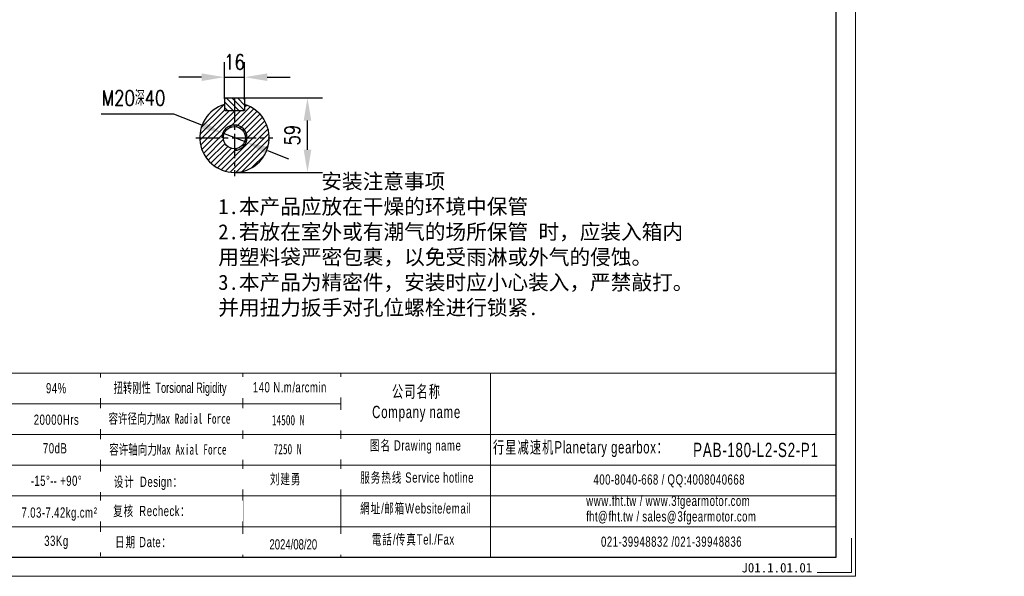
# Model space of a CAD drawing. Header units: millimetres. Extents: x 2079 to 3472, y 254 to 1156.
# Tile 6 of 7: x 2692 to 3472, y 254 to 695. Entities that reach past the tile are written whole.
import ezdxf

# ---------------------------------------------------------------- set-up
doc = ezdxf.new("R2010")
doc.units = ezdxf.units.MM
doc.linetypes.add('CENTER2', pattern=[28.575, 19.05, -3.175, 3.175, -3.175])
for name, color, linetype in [('1轮廓实线层', 7, 'Continuous'), ('2细线层', 4, 'Continuous'), ('3中心线层', 1, 'CENTER2'), ('5剖面线层', 2, 'Continuous'), ('6文字层', 3, 'Continuous'), ('7标注层', 4, 'Continuous')]:
    doc.layers.add(name, color=color, linetype=linetype)
doc.layers.add('SLD-0', color=7, linetype='Continuous', lineweight=18)
doc.layers.add('图框_外框线', color=7, linetype='Continuous', lineweight=18)
doc.styles.add('TH_GBDIM', font='romans.shx', dxfattribs={"width": 0.8, "bigfont": 'gbcbig.shx'})
doc.styles.add('标准', font='arial.ttf', dxfattribs={"width": 0.667})
doc.styles.add('样式 1', font='txt')
doc.dimstyles.new('TH_GBDIM', dxfattribs={"dimscale": 6, "dimtxt": 4.5, "dimasz": 3, "dimexe": 2, "dimexo": 0, "dimgap": 1.5, "dimtad": 1, "dimdec": 1, "dimdsep": 46, "dimtxsty": 'TH_GBDIM', "dimcen": 2.5, "dimclrd": 130, "dimclre": 130, "dimclrt": 3, "dimadec": 0, "dimazin": 0, "dimtfac": 0.714286, "dimtdec": 1, "dimtmove": 0, "dimatfit": 3, "dimfxl": 1, "dimtzin": 0, "dimlwd": -1, "dimlwe": -1, "dimarcsym": 0})

# ---------------------------------------------------------------- blocks, each defined once
blk = doc.blocks.new('*D12')
at = {"layer": '7标注层', "color": 130}
for p, q in [((2756.23, 620.63), (2813.56, 620.63)), ((2813.56, 620.63), (2835.79, 611.91)), ((2871.16, 598.03), (2852.55, 605.33)), ((2887.92, 591.45), (2904.67, 584.87))]:
    blk.add_line(p, q, dxfattribs=at)
for points in [[(2834.69, 609.12), (2836.89, 614.7), (2852.55, 605.33)], [(2889.01, 594.24), (2886.82, 588.66), (2871.16, 598.03)]]:
    blk.add_solid(points, dxfattribs=at)
at = {"layer": 'Defpoints', "color": 0}
for p in [(2852.55, 605.33), (2871.16, 598.03)]:
    blk.add_point(p, dxfattribs=at)
at = {"layer": '7标注层', "color": 3, "insert": (2781.9, 633.1), "char_height": 12, "attachment_point": 5, "style": 'TH_GBDIM'}
blk.add_mtext('{M20深40}{}{}', dxfattribs=at)
blk = doc.blocks.new('*D13')
at = {"layer": '7标注层', "color": 130}
for p, q in [((2853.85, 632.58), (2853.85, 661.6)), ((2869.85, 632.58), (2869.85, 661.6)), ((2835.85, 649.6), (2817.85, 649.6)), ((2853.85, 649.6), (2869.85, 649.6)), ((2887.85, 649.6), (2905.85, 649.6))]:
    blk.add_line(p, q, dxfattribs=at)
for points in [[(2835.85, 646.6), (2835.85, 652.6), (2853.85, 649.6)], [(2887.85, 652.6), (2887.85, 646.6), (2869.85, 649.6)]]:
    blk.add_solid(points, dxfattribs=at)
at = {"layer": 'Defpoints', "color": 0}
for p in [(2869.85, 649.6), (2853.85, 632.58), (2869.85, 632.58)]:
    blk.add_point(p, dxfattribs=at)
at = {"layer": '7标注层', "color": 3, "insert": (2861.85, 661.6), "char_height": 12, "attachment_point": 5, "style": 'TH_GBDIM'}
blk.add_mtext('16', dxfattribs=at)
blk = doc.blocks.new('*D14')
at = {"layer": '7标注层', "color": 130}
for p, q in [((2869.25, 633.18), (2931.68, 633.18)), ((2919.68, 592.18), (2919.68, 615.18)), ((2861.85, 574.18), (2931.68, 574.18))]:
    blk.add_line(p, q, dxfattribs=at)
for points in [[(2922.68, 615.18), (2916.68, 615.18), (2919.68, 633.18)], [(2916.68, 592.18), (2922.68, 592.18), (2919.68, 574.18)]]:
    blk.add_solid(points, dxfattribs=at)
at = {"layer": 'Defpoints', "color": 0}
for p in [(2869.25, 633.18), (2919.68, 633.18), (2861.85, 574.18)]:
    blk.add_point(p, dxfattribs=at)
at = {"layer": '7标注层', "color": 3, "insert": (2907.68, 603.68), "char_height": 12, "attachment_point": 5, "rotation": 90, "style": 'TH_GBDIM'}
blk.add_mtext('59', dxfattribs=at)

msp = doc.modelspace()

# ---------------------------------------------------------------- hatches: boundary and pattern name
at = {"layer": '5剖面线层'}
h = msp.add_hatch(dxfattribs=at)
h.set_pattern_fill('ANSI31', color=256, angle=90)
h.set_pattern_definition([(135, (582.8347, -2500.552), (-2.245064, -2.245064), [])])
h.paths.add_polyline_path([(2869.85, 632.58), (2869.25, 633.18), (2861.85, 633.18), (2861.85, 623.18), (2869.25, 623.18), (2869.85, 623.78)])
h.paths.add_polyline_path([(2861.85, 633.18), (2854.45, 633.18), (2853.85, 632.58), (2853.85, 623.78), (2854.45, 623.18), (2861.85, 623.18)])
h = msp.add_hatch(dxfattribs=at)
h.set_pattern_fill('ANSI31', color=256)
h.set_pattern_definition([(45, (582.8347, -2500.552), (-2.245064, 2.245064), [])])
h.paths.add_polyline_path([(2869.85, 627.99), (2869.85, 623.78), (2869.85, 623.18), (2869.25, 623.18), (2861.85, 623.18), (2861.85, 611.68, -0.414214), (2871.85, 601.68), (2889.35, 601.68, 0.330174)])
h.paths.add_polyline_path([(2889.35, 601.68), (2871.85, 601.68, -0.414214), (2861.85, 591.68), (2861.85, 574.18, 0.414214)])
h.paths.add_polyline_path([(2861.85, 591.68), (2861.85, 592.93, -0.414214), (2853.1, 601.68), (2834.35, 601.68, 0.414214), (2861.85, 574.18)])
h.paths.add_polyline_path([(2861.85, 623.18), (2854.45, 623.18), (2853.85, 623.18), (2853.85, 623.78), (2853.85, 627.99, 0.330174), (2834.35, 601.68), (2851.85, 601.68, -0.414214), (2861.85, 611.68)])
h.paths.add_polyline_path([(2861.85, 610.43), (2861.85, 611.68, 0.414214), (2851.85, 601.68), (2853.1, 601.68, -0.414214)], flags=17)
h.paths.add_polyline_path([(2861.85, 611.68), (2861.85, 610.43, -0.414214), (2870.6, 601.68), (2871.85, 601.68, 0.414214)], flags=17)
h.paths.add_polyline_path([(2871.85, 601.68), (2870.6, 601.68, -0.414214), (2861.85, 592.93), (2861.85, 591.68, 0.414214)], flags=17)

# ---------------------------------------------------------------- linework, layer by layer
at = {"layer": '1轮廓实线层'}
for p, q in [((2854.45, 633.18), (2853.85, 632.58)), ((2853.85, 632.58), (2853.85, 623.78)), ((2854.45, 633.18), (2869.25, 633.18)), ((2869.85, 632.58), (2869.25, 633.18)), ((2869.85, 632.58), (2869.85, 623.78)), ((2853.85, 623.78), (2854.45, 623.18)), ((2853.85, 623.18), (2853.85, 623.78)), ((2854.45, 623.18), (2853.85, 623.18)), ((2854.45, 623.18), (2869.25, 623.18)), ((2869.25, 623.18), (2869.85, 623.78)), ((2869.85, 623.18), (2869.25, 623.18)), ((2869.85, 623.78), (2869.85, 623.18))]:
    msp.add_line(p, q, dxfattribs=at)
msp.add_circle((2861.85, 601.68), 8.75, dxfattribs=at)
msp.add_arc((2861.85, 601.68), 27.5, 106.91239, 73.08761, dxfattribs=at)
at = {"layer": '2细线层'}
msp.add_arc((2861.85, 601.68), 10, 270, 180, dxfattribs=at)
at = {"layer": '3中心线层'}
for p, q in [((2861.85, 633.18), (2861.85, 571.18)), ((2831.35, 601.68), (2892.35, 601.68))]:
    msp.add_line(p, q, dxfattribs=at)
at = {"layer": '图框_外框线'}
for p, q in [((2191.55, 415.03), (3338.55, 415.03)), ((2868.35, 415.03), (2868.35, 269.34)), ((2946.11, 415.03), (2946.11, 269.34)), ((3064.54, 415.03), (3064.54, 269.34)), ((2301.47, 390.72), (2946.11, 390.72)), ((2191.55, 366.41), (3338.55, 366.41)), ((2301.47, 342.1), (3338.55, 342.1)), ((2301.47, 317.79), (3338.55, 317.79))]:
    msp.add_line(p, q, dxfattribs=at)
at = {"layer": '图框_外框线', "color": 3}
msp.add_lwpolyline([(2078.94, 254.16), (3353.73, 254.16), (3353.73, 1155.62), (2078.94, 1155.62)], close=True, dxfattribs=at)
at = {"layer": '图框_外框线', "color": 3, "lineweight": 25}
msp.add_lwpolyline([(2154.82, 269.34), (3338.55, 269.34), (3338.55, 1140.44), (2154.82, 1140.44)], close=True, dxfattribs=at)
at = {"layer": '图框_外框线', "color": 3}
msp.add_lwpolyline([(3350.69, 284.51), (3350.69, 257.2), (3323.38, 257.2)], dxfattribs=at)

# ---------------------------------------------------------------- texts
at = {"insert": (2848.98, 573.12), "char_height": 12, "width": 377.7801, "attachment_point": 1}
msp.add_mtext('{\\fFangSong_GB2312|b0|i0|c134|p2;          \\C3;安装注意事项\\P1.本产品应放在干燥的环境中保管\\P2.若放在室外或有潮气的场所保管 时，应装入箱内用塑料袋严密包裹，以免受雨淋或外气的侵蚀。\\P3.本产品为精密件，安装时应小心装入，严禁敲打。并用扭力扳手对孔位螺栓进行锁紧.}', dxfattribs=at)
at = {"layer": '6文字层', "insert": (3263.44, 264.72), "char_height": 7.5, "width": 43.3044, "attachment_point": 1, "style": '样式 1'}
msp.add_mtext('J01.1.01.01', dxfattribs=at)
at = {"layer": 'SLD-0', "color": 1, "attachment_point": 2, "style": '标准'}
for s, insert, char_height, width in [('{\\T1.1;94%}', (2720.84, 407.27), 8.1028, 103.6246), ('\\T1.1;公司名称\\PCompany name', (3006.08, 405.43), 9.7234, 125.8877), ('\\T1.1;20000Hrs', (2720.84, 382.29), 8.1028, 103.6246), ('\\T1.1;70dB', (2719.84, 359.67), 8.103, 53.4692), ('\\T1.1;图名 Drawing name', (3005.41, 361.93), 8.1028, 103.6246), ('{\\fSimSun|b0|i0|c134|p2;\\T1.1;  行星减速机\\fArial|b0|i0|c0|p34;Planetary gearbox\\fSimSun|b0|i0|c134|p2;：}', (3131.42, 361.27), 9.7234, 152.9262), ('\\pxt5;{\\T1.1;PAB-180-L2-S2-P1}', (3274.92, 359.97), 11.344, 117.4395), ('\\T1.1;服务热线 Service hotline', (3006.56, 336.45), 8.1028, 115.4478), ('\\T1.1;400-8040-668 / QQ:4008040668', (3206.3, 334.9), 8.1028, 235.9174), ('\\T1.1;-15%%D-- +90%%D', (2720.84, 333.91), 8.1028, 69.5084), ('\\T1.1;網址/邮箱Website/email', (3005.3, 312.04), 8.1028, 120.1703), ('\\T1.1;www.fht.tw / www.3fgearmotor.com ', (3205.55, 318.02), 8.1028, 236.1829), ('\\T1.1;\\pxt12;fht@fht.tw / sales@3fgearmotor.com ', (3208.02, 305.69), 8.1028, 236.1829), ('\\T1.1;電話/传真Tel./Fax', (3003.48, 287.43), 8.1028, 121.6155), ('{\\T1.1;33Kg}', (2720.84, 286.32), 8.1028, 54.2149), ('\\T1.1;021-39948832 /021-39948836 ', (3208.11, 285.66), 8.1028, 180.3435)]:
    msp.add_mtext(s, dxfattribs=dict(at, insert=insert, char_height=char_height, width=width))

# ---------------------------------------------------------------- dimensions: what is measured, and where the dimension line sits
at = {"layer": '7标注层'}
dim = msp.add_linear_dim(base=(2869.85, 649.6), p1=(2853.85, 632.58), p2=(2869.85, 632.58), dimstyle='TH_GBDIM', override={"dimtxt": 2, "dimgap": 1}, dxfattribs=at)
dim.commit()
dim.dimension.update_dxf_attribs({"geometry": '*D13', "text_midpoint": (2861.85, 649.6), "dimtype": 160})
dim = msp.add_diameter_dim_2p(p1=(2871.16, 598.03), p2=(2852.55, 605.33), text='{M20深40}{}{}', dimstyle='TH_GBDIM', override={"dimtxt": 2, "dimgap": 1, "dimtoh": 1}, dxfattribs=at)
dim.commit()
dim.dimension.update_dxf_attribs({"geometry": '*D12', "text_midpoint": (2781.9, 620.63), "dimtype": 163})
dim = msp.add_linear_dim(base=(2919.68, 633.18), p1=(2861.85, 574.18), p2=(2869.25, 633.18), angle=90, dimstyle='TH_GBDIM', override={"dimtxt": 2, "dimgap": 1}, dxfattribs=at)
dim.commit()
dim.dimension.update_dxf_attribs({"geometry": '*D14', "text_midpoint": (2907.68, 603.68)})

# ---------------------------------------------------------------- next in the draw order: texts
at = {"layer": 'SLD-0', "color": 1, "width": 136.5346, "attachment_point": 2, "style": '标准', "bg_fill": 2}
for s, insert, char_height in [('{\\T1.1;140 N.m/arcmin}', (2905.72, 408), 8.1028), ('{\\T1.1;7.03-7.42kg.cm²}', (2723.13, 308.71), 8.1028), ('2024/08/20', (2908.46, 283.52), 8.103)]:
    msp.add_mtext(s, dxfattribs=dict(at, insert=insert, char_height=char_height))

# ---------------------------------------------------------------- next in the draw order: linework, layer by layer
at = {"layer": '图框_外框线'}
for p, q in [((2755.75, 415.03), (2755.75, 270.14)), ((2301.47, 293.48), (3338.55, 293.48))]:
    msp.add_line(p, q, dxfattribs=at)

# ---------------------------------------------------------------- next in the draw order: texts
at = {"layer": 'SLD-0', "color": 1, "char_height": 8.1028, "width": 136.5346, "attachment_point": 2, "style": '标准', "bg_fill": 2}
for s, insert in [('{\\f宋体|b0|i0|c134|p2;\\W0.65;扭转刚性 \\fArial|b0|i0|c0|p34;Torsional Rigidity}', (2810.84, 407.6)), ('{\\f宋体|b0|i0|c134|p2;容许径向力Max Radial Force}', (2810.32, 383.15)), ('{\\fSimSun|b0|i0|c134|p2;\\T1.1;设计 \\fArial|b0|i0|c0|p34;Design\\fSimSun|b0|i0|c134|p2;：}', (2793.65, 333.1)), ('{\\fSimSun|b0|i0|c134|p2;\\T1.1;复核 \\fArial|b0|i0|c0|p34;Recheck\\fSimSun|b0|i0|c134|p2;：}', (2796.37, 309.97)), ('{\\T1.1;日期 Date：}', (2789.72, 285.34))]:
    msp.add_mtext(s, dxfattribs=dict(at, insert=insert))

# ---------------------------------------------------------------- next in the draw order: texts
for s, insert in [('{\\fSimSun|b1|i0|c134|p2;14500 N}', (2904.37, 381.96)), ('{\\f宋体|b0|i0|c134|p2;容许轴向力Max Axial Force}', (2809.08, 358.72)), ('{\\fSimSun|b0|i0|c134|p2;\\T1.1;刘建勇 }', (2902.44, 335.26))]:
    msp.add_mtext(s, dxfattribs=dict(at, insert=insert))

# ---------------------------------------------------------------- next in the draw order: texts
at = {"layer": 'SLD-0', "color": 1, "insert": (2903.91, 358.99), "char_height": 8.1028, "width": 136.5346, "attachment_point": 2, "style": '标准', "bg_fill": 2}
msp.add_mtext('{\\fSimSun|b1|i0|c134|p2;7250 N}', dxfattribs=at)

doc.saveas('drawing.dxf')
